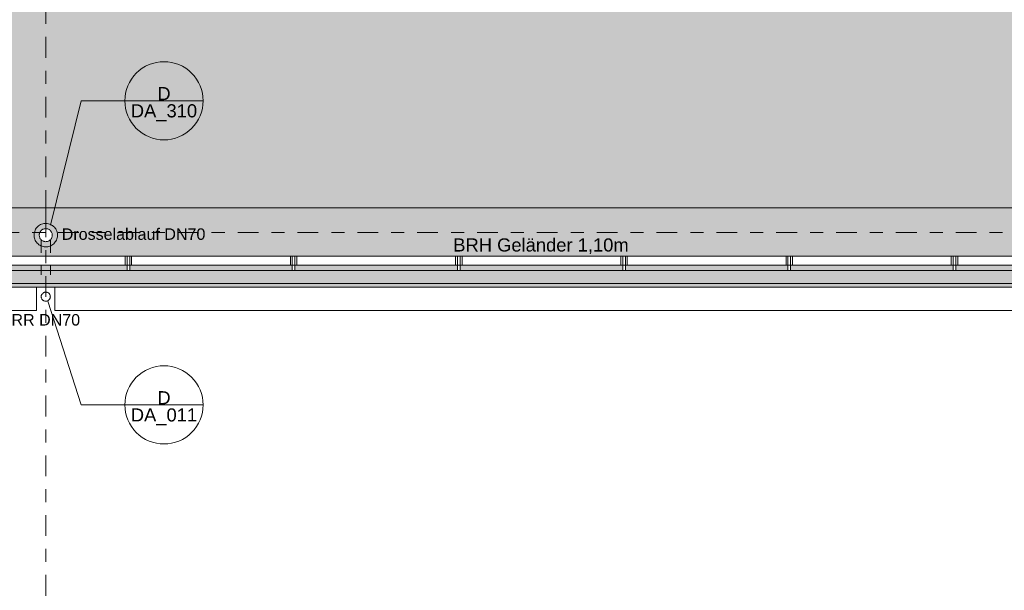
# Model space of a CAD drawing. Header units: metres. Extents: x -180 to 4, y -50 to 6.
# Tile 136 of 256: x -115 to -107, y -42 to -38. Entities that reach past the tile are written whole.
import ezdxf

# ---------------------------------------------------------------- set-up
doc = ezdxf.new("R2010")
doc.units = ezdxf.units.M
doc.header["$LTSCALE"] = 0.05
doc.header["$PDMODE"] = 1
doc.header["$PDSIZE"] = -2
doc.linetypes.add('Linienart-50', pattern=[2.116531, 1.058062, -1.058469])
doc.linetypes.add('Linienart-53', pattern=[5.291531, 3.175, -1.058062, 0.352704, -0.705764])
doc.layers.get('0').update_dxf_attribs({"lineweight": 25})
for name, color, linetype, lineweight, true_color in [('30 -33 Aussenwände- 7 Fassade_ Elemente', 7, 'Continuous', 9, 0x00aacc), ('30 -36 Dächer- 3 Dachbeläge', 7, 'Continuous', 15, 0x9999ff), ('30 -36 Dächer- 3 Dachbeläge Gründach', 250, 'Continuous', 9, 0x333333), ('30 -36 Dächer- 4 Dachbekleidungen', 7, 'Continuous', 9, 0xccccff), ('40 -41 Abwasser_Wasser_Gas- 1 Abwasser + sanitäre Anlagen', 7, 'Continuous', 9, 0xff6633), ('70 -72 Beschriftung- 1 Beschriftung allgemein', 7, 'Continuous', 9, 0xff6633), ('70 -72 Beschriftung- 7 Detailverweise', 7, 'Continuous', 9, 0x00dd00), ('70 -76 Bemaßung- 2 Allgemein', 7, 'Continuous', 5, 0x6666cc)]:
    doc.layers.add(name, color=color, linetype=linetype, lineweight=lineweight, true_color=true_color)
for name, color, linetype, lineweight in [('40 -41 Abwasser_Wasser_Gas- 2 Wasser-1', 7, 'Continuous', 15), ('70 -71 Achsen- 1 Gebäudeachsen', 7, 'Linienart-53', 18), ('Keine', 7, 'Continuous', 9)]:
    doc.layers.add(name, color=color, linetype=linetype, lineweight=lineweight)
doc.styles.add('Arial', font='arial.ttf')
doc.dimstyles.new('k+k 1_50', dxfattribs={"dimtxt": 0.100689, "dimasz": 0.05302, "dimexe": 0.05, "dimexo": 0.15, "dimgap": 0.01, "dimtad": 1, "dimdec": 3, "dimtxsty": 'Arial', "dimblk": 'VW_SLASH', "dimblk1": 'VW_SLASH', "dimblk2": 'VW_SLASH', "dimcen": 0, "dimdle": 0.05, "dimadec": 3, "dimazin": 0, "dimtfac": 0.75, "dimtdec": 3, "dimtix": 1, "dimtmove": 0, "dimatfit": 0, "dimldrblk": 'VW_SLASH-1', "dimfxl": 0.125, "dimfxlon": 1, "dimfrac": 2, "dimtolj": 1, "dimarcsym": 0})

# ---------------------------------------------------------------- blocks, each defined once
blk = doc.blocks.new('Gruppe-6654')
at = {"layer": '70 -72 Beschriftung- 1 Beschriftung allgemein', "insert": (-114.621, -40.0727), "char_height": 0.0881, "attachment_point": 2, "line_spacing_factor": 0.969685, "style": 'Arial'}
blk.add_mtext('RR DN70', dxfattribs=at)
at = {"color": 255}
blk.add_wipeout([(-114.6513, -39.9215), (-114.6494, -39.9186), (-114.6473, -39.916), (-114.6449, -39.9135), (-114.6423, -39.9113), (-114.6395, -39.9093), (-114.6365, -39.9076), (-114.6333, -39.9063), (-114.6301, -39.9052), (-114.6267, -39.9045), (-114.6233, -39.9041), (-114.6199, -39.9041), (-114.6164, -39.9043), (-114.6131, -39.9049), (-114.6097, -39.9059), (-114.6066, -39.9072), (-114.6035, -39.9087), (-114.6006, -39.9106), (-114.5979, -39.9127), (-114.5955, -39.9151), (-114.5932, -39.9177), (-114.5913, -39.9206), (-114.5896, -39.9236), (-114.5882, -39.9267), (-114.5872, -39.93), (-114.5865, -39.9333), (-114.5861, -39.9367), (-114.586, -39.9402), (-114.5863, -39.9436), (-114.5869, -39.947), (-114.5879, -39.9503), (-114.5891, -39.9535), (-114.5907, -39.9565), (-114.5926, -39.9594), (-114.5947, -39.9621), (-114.5971, -39.9646), (-114.5997, -39.9668), (-114.6025, -39.9688), (-114.6055, -39.9704), (-114.6087, -39.9718), (-114.6119, -39.9728), (-114.6153, -39.9736), (-114.6187, -39.974), (-114.6221, -39.974), (-114.6256, -39.9737), (-114.6289, -39.9731), (-114.6323, -39.9722), (-114.6354, -39.9709), (-114.6385, -39.9693), (-114.6414, -39.9675), (-114.6441, -39.9653), (-114.6465, -39.963), (-114.6488, -39.9603), (-114.6507, -39.9575), (-114.6524, -39.9545), (-114.6538, -39.9514), (-114.6548, -39.9481), (-114.6555, -39.9447), (-114.6559, -39.9413), (-114.656, -39.9379), (-114.6557, -39.9345), (-114.6551, -39.9311), (-114.6541, -39.9278), (-114.6529, -39.9246)], dxfattribs=at).dxf.layer = '40 -41 Abwasser_Wasser_Gas- 2 Wasser-1'
at = {"layer": '40 -41 Abwasser_Wasser_Gas- 2 Wasser-1', "flags": 128}
blk.add_lwpolyline([(-114.6513, -39.9215), (-114.6494, -39.9186), (-114.6473, -39.916), (-114.6449, -39.9135), (-114.6423, -39.9113), (-114.6395, -39.9093), (-114.6365, -39.9076), (-114.6333, -39.9063), (-114.6301, -39.9052), (-114.6267, -39.9045), (-114.6233, -39.9041), (-114.6199, -39.9041), (-114.6164, -39.9043), (-114.6131, -39.9049), (-114.6097, -39.9059), (-114.6066, -39.9072), (-114.6035, -39.9087), (-114.6006, -39.9106), (-114.5979, -39.9127), (-114.5955, -39.9151), (-114.5932, -39.9177), (-114.5913, -39.9206), (-114.5896, -39.9236), (-114.5882, -39.9267), (-114.5872, -39.93), (-114.5865, -39.9333), (-114.5861, -39.9367), (-114.586, -39.9402), (-114.5863, -39.9436), (-114.5869, -39.947), (-114.5879, -39.9503), (-114.5891, -39.9535), (-114.5907, -39.9565), (-114.5926, -39.9594), (-114.5947, -39.9621), (-114.5971, -39.9646), (-114.5997, -39.9668), (-114.6025, -39.9688), (-114.6055, -39.9704), (-114.6087, -39.9718), (-114.6119, -39.9728), (-114.6153, -39.9736), (-114.6187, -39.974), (-114.6221, -39.974), (-114.6256, -39.9737), (-114.6289, -39.9731), (-114.6323, -39.9722), (-114.6354, -39.9709), (-114.6385, -39.9693), (-114.6414, -39.9675), (-114.6441, -39.9653), (-114.6465, -39.963), (-114.6488, -39.9603), (-114.6507, -39.9575), (-114.6524, -39.9545), (-114.6538, -39.9514), (-114.6548, -39.9481), (-114.6555, -39.9447), (-114.6559, -39.9413), (-114.656, -39.9379), (-114.6557, -39.9345), (-114.6551, -39.9311), (-114.6541, -39.9278), (-114.6529, -39.9246)], close=True, dxfattribs=at)
blk = doc.blocks.new('Gruppe-6676')
at = {"layer": '40 -41 Abwasser_Wasser_Gas- 2 Wasser-1', "color": 7}
blk.add_blockref('Gruppe-6654', (0, 0), dxfattribs=at)
blk = doc.blocks.new('Gruppe-8290')
at = {"layer": '70 -72 Beschriftung- 1 Beschriftung allgemein', "insert": (-114.4988, -39.4148), "char_height": 0.088103, "attachment_point": 1, "line_spacing_factor": 0.969685, "style": 'Arial'}
blk.add_mtext('Drosselablauf DN70', dxfattribs=at)
at = {"color": 255}
blk.add_wipeout([(-114.5777, -39.492), (-114.5804, -39.4962), (-114.5834, -39.5), (-114.5868, -39.5035), (-114.5906, -39.5067), (-114.5946, -39.5095), (-114.5989, -39.5119), (-114.6034, -39.5138), (-114.6081, -39.5153), (-114.6129, -39.5164), (-114.6177, -39.5169), (-114.6226, -39.517), (-114.6275, -39.5166), (-114.6324, -39.5157), (-114.6371, -39.5144), (-114.6416, -39.5126), (-114.646, -39.5103), (-114.6501, -39.5077), (-114.654, -39.5046), (-114.6575, -39.5012), (-114.6607, -39.4975), (-114.6635, -39.4934), (-114.6658, -39.4892), (-114.6678, -39.4847), (-114.6693, -39.48), (-114.6703, -39.4752), (-114.6709, -39.4703), (-114.671, -39.4654), (-114.6706, -39.4605), (-114.6697, -39.4557), (-114.6683, -39.451), (-114.6665, -39.4464), (-114.6643, -39.442), (-114.6616, -39.4379), (-114.6586, -39.4341), (-114.6552, -39.4305), (-114.6514, -39.4274), (-114.6474, -39.4246), (-114.6431, -39.4222), (-114.6386, -39.4202), (-114.6339, -39.4187), (-114.6291, -39.4177), (-114.6243, -39.4171), (-114.6194, -39.4171), (-114.6145, -39.4175), (-114.6096, -39.4183), (-114.6049, -39.4197), (-114.6004, -39.4215), (-114.596, -39.4237), (-114.5919, -39.4264), (-114.588, -39.4294), (-114.5845, -39.4329), (-114.5813, -39.4366), (-114.5785, -39.4406), (-114.5762, -39.4449), (-114.5742, -39.4494), (-114.5727, -39.4541), (-114.5717, -39.4589), (-114.5711, -39.4638), (-114.571, -39.4687), (-114.5714, -39.4736), (-114.5723, -39.4784), (-114.5737, -39.4831), (-114.5755, -39.4877)], dxfattribs=at).dxf.layer = '40 -41 Abwasser_Wasser_Gas- 2 Wasser-1'
at = {"layer": '40 -41 Abwasser_Wasser_Gas- 1 Abwasser + sanitäre Anlagen', "linetype": 'Continuous', "lineweight": 0}
blk.add_hatch(color=30, dxfattribs=at).paths.add_polyline_path([(-114.6202, -39.464), (-114.621, -39.467), (-114.6218, -39.464)])
at = {"layer": '40 -41 Abwasser_Wasser_Gas- 1 Abwasser + sanitäre Anlagen', "linetype": 'Linienart-50'}
for p, q in [((-114.621, -39.2126), (-114.621, -39.467)), ((-114.656, -39.5027), (-114.656, -39.7704)), ((-114.586, -39.5027), (-114.586, -39.7704))]:
    blk.add_line(p, q, dxfattribs=at)
at = {"layer": '40 -41 Abwasser_Wasser_Gas- 1 Abwasser + sanitäre Anlagen', "lineweight": 5, "flags": 128}
blk.add_lwpolyline([(-114.6202, -39.464), (-114.621, -39.467), (-114.6218, -39.464)], close=True, dxfattribs=at)
at = {"layer": '40 -41 Abwasser_Wasser_Gas- 2 Wasser-1'}
blk.add_line((-114.621, -39.467), (-114.621, -39.275), dxfattribs=at)
at = {"layer": '40 -41 Abwasser_Wasser_Gas- 2 Wasser-1', "flags": 128}
for points in [[(-114.5431, -39.512), (-114.5478, -39.5195), (-114.5533, -39.5264), (-114.5595, -39.5327), (-114.5662, -39.5384), (-114.5735, -39.5435), (-114.5812, -39.5478), (-114.5893, -39.5513), (-114.5977, -39.554), (-114.6063, -39.5558), (-114.6151, -39.5568), (-114.6239, -39.557), (-114.6327, -39.5563), (-114.6414, -39.5547), (-114.6499, -39.5523), (-114.6581, -39.549), (-114.666, -39.545), (-114.6734, -39.5402), (-114.6803, -39.5347), (-114.6867, -39.5286), (-114.6924, -39.5218), (-114.6974, -39.5146), (-114.7017, -39.5068), (-114.7052, -39.4987), (-114.7079, -39.4903), (-114.7098, -39.4817), (-114.7108, -39.4729), (-114.711, -39.4641), (-114.7102, -39.4553), (-114.7086, -39.4466), (-114.7062, -39.4381), (-114.703, -39.4299), (-114.6989, -39.422), (-114.6942, -39.4146), (-114.6887, -39.4077), (-114.6825, -39.4014), (-114.6758, -39.3956), (-114.6685, -39.3906), (-114.6608, -39.3863), (-114.6527, -39.3828), (-114.6443, -39.3801), (-114.6357, -39.3782), (-114.6269, -39.3772), (-114.6181, -39.3771), (-114.6093, -39.3778), (-114.6006, -39.3794), (-114.5921, -39.3818), (-114.5839, -39.3851), (-114.576, -39.3891), (-114.5686, -39.3939), (-114.5617, -39.3994), (-114.5553, -39.4055), (-114.5496, -39.4123), (-114.5446, -39.4195), (-114.5403, -39.4272), (-114.5368, -39.4353), (-114.5341, -39.4437), (-114.5322, -39.4524), (-114.5312, -39.4612), (-114.531, -39.47), (-114.5318, -39.4788), (-114.5334, -39.4875), (-114.5358, -39.496), (-114.539, -39.5042)], [(-114.5777, -39.492), (-114.5804, -39.4962), (-114.5834, -39.5), (-114.5868, -39.5035), (-114.5906, -39.5067), (-114.5946, -39.5095), (-114.5989, -39.5119), (-114.6034, -39.5138), (-114.6081, -39.5153), (-114.6129, -39.5164), (-114.6177, -39.5169), (-114.6226, -39.517), (-114.6275, -39.5166), (-114.6324, -39.5157), (-114.6371, -39.5144), (-114.6416, -39.5126), (-114.646, -39.5103), (-114.6501, -39.5077), (-114.654, -39.5046), (-114.6575, -39.5012), (-114.6607, -39.4975), (-114.6635, -39.4934), (-114.6658, -39.4892), (-114.6678, -39.4847), (-114.6693, -39.48), (-114.6703, -39.4752), (-114.6709, -39.4703), (-114.671, -39.4654), (-114.6706, -39.4605), (-114.6697, -39.4557), (-114.6683, -39.451), (-114.6665, -39.4464), (-114.6643, -39.442), (-114.6616, -39.4379), (-114.6586, -39.4341), (-114.6552, -39.4305), (-114.6514, -39.4274), (-114.6474, -39.4246), (-114.6431, -39.4222), (-114.6386, -39.4202), (-114.6339, -39.4187), (-114.6291, -39.4177), (-114.6243, -39.4171), (-114.6194, -39.4171), (-114.6145, -39.4175), (-114.6096, -39.4183), (-114.6049, -39.4197), (-114.6004, -39.4215), (-114.596, -39.4237), (-114.5919, -39.4264), (-114.588, -39.4294), (-114.5845, -39.4329), (-114.5813, -39.4366), (-114.5785, -39.4406), (-114.5762, -39.4449), (-114.5742, -39.4494), (-114.5727, -39.4541), (-114.5717, -39.4589), (-114.5711, -39.4638), (-114.571, -39.4687), (-114.5714, -39.4736), (-114.5723, -39.4784), (-114.5737, -39.4831), (-114.5755, -39.4877)]]:
    blk.add_lwpolyline(points, close=True, dxfattribs=at)
blk = doc.blocks.new('Gruppe-8389')
at = {"layer": '70 -72 Beschriftung- 7 Detailverweise'}
blk.add_line((0.935, 0), (0.335, 0), dxfattribs=at)
at = {"layer": '70 -72 Beschriftung- 7 Detailverweise', "flags": 128}
blk.add_lwpolyline([(0.935, 0), (0.9336, -0.0294), (0.9292, -0.0585), (0.9221, -0.0871), (0.9122, -0.1148), (0.8996, -0.1414), (0.8844, -0.1667), (0.8669, -0.1903), (0.8471, -0.2121), (0.8253, -0.2319), (0.8017, -0.2494), (0.7764, -0.2646), (0.7498, -0.2772), (0.7221, -0.2871), (0.6935, -0.2942), (0.6644, -0.2986), (0.635, -0.3), (0.6056, -0.2986), (0.5765, -0.2942), (0.5479, -0.2871), (0.5202, -0.2772), (0.4936, -0.2646), (0.4683, -0.2494), (0.4447, -0.2319), (0.4229, -0.2121), (0.4031, -0.1903), (0.3856, -0.1667), (0.3704, -0.1414), (0.3578, -0.1148), (0.3479, -0.0871), (0.3408, -0.0585), (0.3364, -0.0294), (0.335, 0), (0.3364, 0.0294), (0.3408, 0.0585), (0.3479, 0.0871), (0.3578, 0.1148), (0.3704, 0.1414), (0.3856, 0.1667), (0.4031, 0.1903), (0.4229, 0.2121), (0.4447, 0.2319), (0.4683, 0.2494), (0.4936, 0.2646), (0.5202, 0.2772), (0.5479, 0.2871), (0.5765, 0.2942), (0.6056, 0.2986), (0.635, 0.3), (0.6644, 0.2986), (0.6935, 0.2942), (0.7221, 0.2871), (0.7498, 0.2772), (0.7764, 0.2646), (0.8017, 0.2494), (0.8253, 0.2319), (0.8471, 0.2121), (0.8669, 0.1903), (0.8844, 0.1667), (0.8996, 0.1414), (0.9122, 0.1148), (0.9221, 0.0871), (0.9292, 0.0585), (0.9336, 0.0294)], close=True, dxfattribs=at)
at = {"layer": '70 -72 Beschriftung- 7 Detailverweise'}
blk.add_point((0.635, 0), dxfattribs=at)
at = {"layer": '70 -72 Beschriftung- 7 Detailverweise', "line_spacing_factor": 0.96878, "style": 'Arial'}
for s, insert, char_height, attachment_point in [('D', (0.635, 0.0046), 0.1007, 8), ('DA_011', (0.635, -0.0267), 0.10069, 2)]:
    blk.add_mtext(s, dxfattribs=dict(at, insert=insert, char_height=char_height, attachment_point=attachment_point))
blk = doc.blocks.new('Referenzmarkierung-95')
at = {"layer": '70 -72 Beschriftung- 7 Detailverweise', "transparency": 33554687}
for q in [(-0.2566, 0.7972), (0.635, 0)]:
    blk.add_line((0, 0), q, dxfattribs=at)
at = {"layer": '70 -72 Beschriftung- 7 Detailverweise', "color": 7, "transparency": 33554687}
blk.add_blockref('Gruppe-8389', (0, 0), dxfattribs=at)
blk = doc.blocks.new('Gruppe-8390')
at = {"layer": '70 -72 Beschriftung- 7 Detailverweise'}
blk.add_line((0.935, 0), (0.335, 0), dxfattribs=at)
at = {"layer": '70 -72 Beschriftung- 7 Detailverweise', "flags": 128}
blk.add_lwpolyline([(0.935, 0), (0.9336, -0.0294), (0.9292, -0.0585), (0.9221, -0.0871), (0.9122, -0.1148), (0.8996, -0.1414), (0.8844, -0.1667), (0.8669, -0.1903), (0.8471, -0.2121), (0.8253, -0.2319), (0.8017, -0.2494), (0.7764, -0.2646), (0.7498, -0.2772), (0.7221, -0.2871), (0.6935, -0.2942), (0.6644, -0.2986), (0.635, -0.3), (0.6056, -0.2986), (0.5765, -0.2942), (0.5479, -0.2871), (0.5202, -0.2772), (0.4936, -0.2646), (0.4683, -0.2494), (0.4447, -0.2319), (0.4229, -0.2121), (0.4031, -0.1903), (0.3856, -0.1667), (0.3704, -0.1414), (0.3578, -0.1148), (0.3479, -0.0871), (0.3408, -0.0585), (0.3364, -0.0294), (0.335, 0), (0.3364, 0.0294), (0.3408, 0.0585), (0.3479, 0.0871), (0.3578, 0.1148), (0.3704, 0.1414), (0.3856, 0.1667), (0.4031, 0.1903), (0.4229, 0.2121), (0.4447, 0.2319), (0.4683, 0.2494), (0.4936, 0.2646), (0.5202, 0.2772), (0.5479, 0.2871), (0.5765, 0.2942), (0.6056, 0.2986), (0.635, 0.3), (0.6644, 0.2986), (0.6935, 0.2942), (0.7221, 0.2871), (0.7498, 0.2772), (0.7764, 0.2646), (0.8017, 0.2494), (0.8253, 0.2319), (0.8471, 0.2121), (0.8669, 0.1903), (0.8844, 0.1667), (0.8996, 0.1414), (0.9122, 0.1148), (0.9221, 0.0871), (0.9292, 0.0585), (0.9336, 0.0294)], close=True, dxfattribs=at)
at = {"layer": '70 -72 Beschriftung- 7 Detailverweise'}
blk.add_point((0.635, 0), dxfattribs=at)
at = {"layer": '70 -72 Beschriftung- 7 Detailverweise', "line_spacing_factor": 0.96878, "style": 'Arial'}
for s, insert, char_height, attachment_point in [('D', (0.635, 0.0046), 0.1007, 8), ('DA_310', (0.635, -0.0267), 0.10069, 2)]:
    blk.add_mtext(s, dxfattribs=dict(at, insert=insert, char_height=char_height, attachment_point=attachment_point))
blk = doc.blocks.new('Referenzmarkierung-96')
at = {"layer": '70 -72 Beschriftung- 7 Detailverweise', "transparency": 33554687}
for q in [(-0.2346, -0.954), (0.635, 0)]:
    blk.add_line((0, 0), q, dxfattribs=at)
at = {"layer": '70 -72 Beschriftung- 7 Detailverweise', "color": 7, "transparency": 33554687}
blk.add_blockref('Gruppe-8390', (0, 0), dxfattribs=at)
blk = doc.blocks.new('Gruppe-8422')
at = {"layer": '70 -72 Beschriftung- 1 Beschriftung allgemein', "insert": (-111.4969, -39.4918), "char_height": 0.100689, "attachment_point": 1, "line_spacing_factor": 0.970891, "style": 'Arial'}
blk.add_mtext('BRH Geländer 1,10m', dxfattribs=at)
blk = doc.blocks.new('Gruppe-8590')
at = {"color": 255}
blk.add_wipeout([(-113.9977, -39.697), (-113.9977, -39.627), (-113.9777, -39.627), (-113.9777, -39.697)], dxfattribs=at).dxf.layer = '30 -36 Dächer- 4 Dachbekleidungen'
at = {"layer": '30 -36 Dächer- 4 Dachbekleidungen', "flags": 128}
for points in [[(-114.0127, -39.697), (-114.0127, -39.627), (-113.9977, -39.627)], [(-113.9977, -39.697), (-113.9977, -39.627), (-113.9777, -39.627), (-113.9777, -39.697)], [(-113.9627, -39.697), (-113.9627, -39.627), (-113.9777, -39.627)]]:
    blk.add_lwpolyline(points, dxfattribs=at)
at = {"color": 255}
blk.add_wipeout([(-113.9777, -39.737), (-113.9777, -39.697), (-113.9977, -39.697), (-113.9977, -39.737)], dxfattribs=at).dxf.layer = '30 -36 Dächer- 4 Dachbekleidungen'
at = {"layer": '30 -36 Dächer- 4 Dachbekleidungen', "flags": 128}
blk.add_lwpolyline([(-113.9777, -39.737), (-113.9777, -39.697), (-113.9977, -39.697), (-113.9977, -39.737)], close=True, dxfattribs=at)
blk = doc.blocks.new('Gruppe-8591')
at = {"color": 255}
blk.add_wipeout([(-112.731, -39.697), (-112.731, -39.627), (-112.711, -39.627), (-112.711, -39.697)], dxfattribs=at).dxf.layer = '30 -36 Dächer- 4 Dachbekleidungen'
at = {"layer": '30 -36 Dächer- 4 Dachbekleidungen', "flags": 128}
for points in [[(-112.746, -39.697), (-112.746, -39.627), (-112.731, -39.627)], [(-112.731, -39.697), (-112.731, -39.627), (-112.711, -39.627), (-112.711, -39.697)], [(-112.696, -39.697), (-112.696, -39.627), (-112.711, -39.627)]]:
    blk.add_lwpolyline(points, dxfattribs=at)
at = {"color": 255}
blk.add_wipeout([(-112.711, -39.737), (-112.711, -39.697), (-112.731, -39.697), (-112.731, -39.737)], dxfattribs=at).dxf.layer = '30 -36 Dächer- 4 Dachbekleidungen'
at = {"layer": '30 -36 Dächer- 4 Dachbekleidungen', "flags": 128}
blk.add_lwpolyline([(-112.711, -39.737), (-112.711, -39.697), (-112.731, -39.697), (-112.731, -39.737)], close=True, dxfattribs=at)
blk = doc.blocks.new('Gruppe-8592')
at = {"color": 255}
blk.add_wipeout([(-111.4643, -39.697), (-111.4643, -39.627), (-111.4443, -39.627), (-111.4443, -39.697)], dxfattribs=at).dxf.layer = '30 -36 Dächer- 4 Dachbekleidungen'
at = {"layer": '30 -36 Dächer- 4 Dachbekleidungen', "flags": 128}
for points in [[(-111.4793, -39.697), (-111.4793, -39.627), (-111.4643, -39.627)], [(-111.4643, -39.697), (-111.4643, -39.627), (-111.4443, -39.627), (-111.4443, -39.697)], [(-111.4293, -39.697), (-111.4293, -39.627), (-111.4443, -39.627)]]:
    blk.add_lwpolyline(points, dxfattribs=at)
at = {"color": 255}
blk.add_wipeout([(-111.4443, -39.737), (-111.4443, -39.697), (-111.4643, -39.697), (-111.4643, -39.737)], dxfattribs=at).dxf.layer = '30 -36 Dächer- 4 Dachbekleidungen'
at = {"layer": '30 -36 Dächer- 4 Dachbekleidungen', "flags": 128}
blk.add_lwpolyline([(-111.4443, -39.737), (-111.4443, -39.697), (-111.4643, -39.697), (-111.4643, -39.737)], close=True, dxfattribs=at)
blk = doc.blocks.new('Gruppe-8593')
at = {"color": 255}
blk.add_wipeout([(-110.1977, -39.697), (-110.1977, -39.627), (-110.1777, -39.627), (-110.1777, -39.697)], dxfattribs=at).dxf.layer = '30 -36 Dächer- 4 Dachbekleidungen'
at = {"layer": '30 -36 Dächer- 4 Dachbekleidungen', "flags": 128}
for points in [[(-110.2127, -39.697), (-110.2127, -39.627), (-110.1977, -39.627)], [(-110.1977, -39.697), (-110.1977, -39.627), (-110.1777, -39.627), (-110.1777, -39.697)], [(-110.1627, -39.697), (-110.1627, -39.627), (-110.1777, -39.627)]]:
    blk.add_lwpolyline(points, dxfattribs=at)
at = {"color": 255}
blk.add_wipeout([(-110.1777, -39.737), (-110.1777, -39.697), (-110.1977, -39.697), (-110.1977, -39.737)], dxfattribs=at).dxf.layer = '30 -36 Dächer- 4 Dachbekleidungen'
at = {"layer": '30 -36 Dächer- 4 Dachbekleidungen', "flags": 128}
blk.add_lwpolyline([(-110.1777, -39.737), (-110.1777, -39.697), (-110.1977, -39.697), (-110.1977, -39.737)], close=True, dxfattribs=at)
blk = doc.blocks.new('Gruppe-8594')
at = {"color": 255}
blk.add_wipeout([(-108.931, -39.697), (-108.931, -39.627), (-108.911, -39.627), (-108.911, -39.697)], dxfattribs=at).dxf.layer = '30 -36 Dächer- 4 Dachbekleidungen'
at = {"layer": '30 -36 Dächer- 4 Dachbekleidungen', "flags": 128}
for points in [[(-108.946, -39.697), (-108.946, -39.627), (-108.931, -39.627)], [(-108.931, -39.697), (-108.931, -39.627), (-108.911, -39.627), (-108.911, -39.697)], [(-108.896, -39.697), (-108.896, -39.627), (-108.911, -39.627)]]:
    blk.add_lwpolyline(points, dxfattribs=at)
at = {"color": 255}
blk.add_wipeout([(-108.911, -39.737), (-108.911, -39.697), (-108.931, -39.697), (-108.931, -39.737)], dxfattribs=at).dxf.layer = '30 -36 Dächer- 4 Dachbekleidungen'
at = {"layer": '30 -36 Dächer- 4 Dachbekleidungen', "flags": 128}
blk.add_lwpolyline([(-108.911, -39.737), (-108.911, -39.697), (-108.931, -39.697), (-108.931, -39.737)], close=True, dxfattribs=at)
blk = doc.blocks.new('Gruppe-8595')
at = {"color": 255}
blk.add_wipeout([(-107.6643, -39.697), (-107.6643, -39.627), (-107.6443, -39.627), (-107.6443, -39.697)], dxfattribs=at).dxf.layer = '30 -36 Dächer- 4 Dachbekleidungen'
at = {"layer": '30 -36 Dächer- 4 Dachbekleidungen', "flags": 128}
for points in [[(-107.6793, -39.697), (-107.6793, -39.627), (-107.6643, -39.627)], [(-107.6643, -39.697), (-107.6643, -39.627), (-107.6443, -39.627), (-107.6443, -39.697)], [(-107.6293, -39.697), (-107.6293, -39.627), (-107.6443, -39.627)]]:
    blk.add_lwpolyline(points, dxfattribs=at)
at = {"color": 255}
blk.add_wipeout([(-107.6443, -39.737), (-107.6443, -39.697), (-107.6643, -39.697), (-107.6643, -39.737)], dxfattribs=at).dxf.layer = '30 -36 Dächer- 4 Dachbekleidungen'
at = {"layer": '30 -36 Dächer- 4 Dachbekleidungen', "flags": 128}
blk.add_lwpolyline([(-107.6443, -39.737), (-107.6443, -39.697), (-107.6643, -39.697), (-107.6643, -39.737)], close=True, dxfattribs=at)
blk = doc.blocks.new('Gruppe-8878')
at = {"layer": '30 -36 Dächer- 3 Dachbeläge Gründach', "linetype": 'Continuous', "lineweight": 0, "true_color": 0xe7eedf, "transparency": 33554687}
blk.add_hatch(color=254, dxfattribs=at).paths.add_polyline_path([(-100.01799996, -31.79404198), (-100.01799996, -31.61704198), (-100.31099996, -31.61704198), (-100.31099996, -12.39704198), (-159.47099996, -12.39704198), (-159.47099996, -39.25704198), (-99.61099996, -39.25704198), (-99.61099996, -31.79404198)])
at = {"layer": '30 -36 Dächer- 3 Dachbeläge Gründach', "flags": 128}
blk.add_lwpolyline([(-100.01799996, -31.79404198), (-100.01799996, -31.61704198), (-100.31099996, -31.61704198), (-100.31099996, -12.39704198), (-159.47099996, -12.39704198), (-159.47099996, -39.25704198), (-99.61099996, -39.25704198), (-99.61099996, -31.79404198)], close=True, dxfattribs=at)
at = {"layer": '70 -72 Beschriftung- 7 Detailverweise', "transparency": 33554687}
blk.add_line((-114.34985188, -40.76956659), (-113.71485188, -40.76956659), dxfattribs=at)
at = {"layer": '70 -72 Beschriftung- 7 Detailverweise'}
blk.add_line((-113.41485188, -40.76956659), (-114.01485188, -40.76956659), dxfattribs=at)
at = {"layer": '70 -72 Beschriftung- 7 Detailverweise', "flags": 128}
blk.add_lwpolyline([(-113.41485188, -40.76956659), (-113.41629646, -40.79897173), (-113.42061629, -40.82809368), (-113.42776978, -40.85665199), (-113.43768802, -40.88437162), (-113.4502755, -40.91098561), (-113.46541099, -40.93623766), (-113.48294874, -40.95988457), (-113.50271984, -40.98169862), (-113.52453389, -41.00146972), (-113.54818081, -41.01900747), (-113.57343286, -41.03414297), (-113.60004685, -41.04673045), (-113.62776648, -41.05664869), (-113.65632478, -41.06380217), (-113.68544674, -41.06812201), (-113.71485188, -41.06956659), (-113.74425702, -41.06812201), (-113.77337898, -41.06380217), (-113.80193728, -41.05664869), (-113.82965691, -41.04673045), (-113.8562709, -41.03414297), (-113.88152295, -41.01900747), (-113.90516986, -41.00146972), (-113.92698391, -40.98169862), (-113.94675501, -40.95988457), (-113.96429276, -40.93623766), (-113.97942826, -40.91098561), (-113.99201574, -40.88437162), (-114.00193398, -40.85665199), (-114.00908746, -40.82809368), (-114.0134073, -40.79897173), (-114.01485188, -40.76956659), (-114.0134073, -40.74016145), (-114.00908746, -40.71103949), (-114.00193398, -40.68248118), (-113.99201574, -40.65476156), (-113.97942826, -40.62814757), (-113.96429276, -40.60289552), (-113.94675501, -40.5792486), (-113.92698391, -40.55743455), (-113.90516986, -40.53766345), (-113.88152295, -40.5201257), (-113.8562709, -40.50499021), (-113.82965691, -40.49240273), (-113.80193728, -40.48248449), (-113.77337898, -40.475331), (-113.74425702, -40.47101117), (-113.71485188, -40.46956659), (-113.68544674, -40.47101117), (-113.65632478, -40.475331), (-113.62776648, -40.48248449), (-113.60004685, -40.49240273), (-113.57343286, -40.50499021), (-113.54818081, -40.5201257), (-113.52453389, -40.53766345), (-113.50271984, -40.55743455), (-113.48294874, -40.5792486), (-113.46541099, -40.60289552), (-113.4502755, -40.62814757), (-113.43768802, -40.65476156), (-113.42776978, -40.68248118), (-113.42061629, -40.71103949), (-113.41629646, -40.74016145)], close=True, dxfattribs=at)
at = {"layer": '70 -72 Beschriftung- 7 Detailverweise'}
blk.add_point((-113.71485188, -40.76956659), dxfattribs=at)
at = {"layer": '70 -72 Beschriftung- 7 Detailverweise', "line_spacing_factor": 0.96878, "style": 'Arial'}
for s, insert, char_height, attachment_point in [('D', (-113.71485188, -40.76498048), 0.10068866, 8), ('DA_011', (-113.71485188, -40.79623071), 0.100688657, 2)]:
    blk.add_mtext(s, dxfattribs=dict(at, insert=insert, char_height=char_height, attachment_point=attachment_point))
at = {"color": 255}
for points in [[(-122.15099996, -39.86704198), (-114.69099996, -39.86704198), (-114.69099996, -40.04404198), (-122.15099996, -40.04404198)], [(-114.55099996, -39.86704198), (-107.09099996, -39.86704198), (-107.09099996, -40.04404198), (-114.55099996, -40.04404198)]]:
    blk.add_wipeout(points, dxfattribs=at).dxf.layer = '30 -33 Aussenwände- 7 Fassade_ Elemente'
at = {"layer": '30 -33 Aussenwände- 7 Fassade_ Elemente', "flags": 128}
for points in [[(-122.15099996, -39.86704198), (-114.69099996, -39.86704198), (-114.69099996, -40.04404198), (-122.15099996, -40.04404198)], [(-114.55099996, -39.86704198), (-107.09099996, -39.86704198), (-107.09099996, -40.04404198), (-114.55099996, -40.04404198)]]:
    blk.add_lwpolyline(points, close=True, dxfattribs=at)
at = {"layer": '70 -72 Beschriftung- 7 Detailverweise', "transparency": 33554687}
blk.add_line((-114.34985188, -40.76956659), (-114.60648056, -39.9723514), dxfattribs=at)
at = {"layer": '70 -72 Beschriftung- 7 Detailverweise'}
blk.add_blockref('Referenzmarkierung-95', (-114.34985188, -40.76956659), dxfattribs=at)
at = {"color": 255, "linetype": 'Continuous', "lineweight": 9, "transparency": 33554687}
blk.add_wipeout([(-99.13099996, -31.79404198), (-99.13099996, -39.73704198), (-129.83124836, -39.73704198), (-129.83124836, -39.25704198), (-100.31099996, -39.25704198), (-100.31099996, -12.71704198), (-129.83124836, -12.71704198), (-129.83124836, -12.23704198), (-100.01799996, -12.23704198), (-100.01799996, -31.12704198), (-99.83999996, -31.12704198), (-99.83999996, -31.61604198), (-99.35099996, -31.61604198), (-99.35099996, -31.79404198)], dxfattribs=at).dxf.layer = '30 -36 Dächer- 3 Dachbeläge'
at = {"layer": '30 -36 Dächer- 3 Dachbeläge', "linetype": 'Continuous', "lineweight": 9, "transparency": 33554687}
h = blk.add_hatch(dxfattribs=at)
h.set_pattern_fill('{914A209A-ED12-11EE-87B6-5CE', style=0, pattern_type=2)
h.set_pattern_definition([(-22, (-91.4235, -34.937042), (-0.018555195, 0.04226461), [0.000625, -0.061875]), (14, (-91.415251, -34.959718), (-0.0371103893, -0.0278327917), [0.000625, -0.030625]), (-3.77456, (-91.474014, -34.97415), (-0.01958604, 0.065974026), [0.00028186, -0.093671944]), (-68, (-91.30392, -34.91024), (0.1926424, 0.04407994), [0.00028125, -0.09346875]), (96, (-91.437934, -35.001983), (-0.036105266, -0.06319548), [0.0005625, -0.0931875]), (132, (-91.4101, -34.97828), (0.040202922, 0.004123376), [0.0003125, -0.0621875]), (-17, (-91.442055, -34.96178), (0.0930531, 0.028928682), [0.000625, -0.061875]), (-145, (-91.4369, -34.956625), (0.06266964, -0.040092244), [0.000625, -0.061875]), (-137, (-91.45133, -34.953533), (0.049444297, -0.02123569), [0.000625, -0.061875])])
h.paths.add_polyline_path([(-100.01799996, -31.12704198), (-99.83999996, -31.12704198), (-99.83999996, -31.61604198), (-99.35099996, -31.61604198), (-99.35099996, -31.79404198), (-99.13099996, -31.79404198), (-99.13099996, -39.73704198), (-160.51099996, -39.73704198), (-160.51099996, -31.61704198), (-159.93099996, -31.61704198), (-159.93099996, -12.23704198), (-100.01799996, -12.23704198)])
h.paths.add_polyline_path([(-159.47099996, -39.25704198), (-100.31099996, -39.25704198), (-100.31099996, -12.71704198), (-159.47099996, -12.71704198)])
at = {"layer": '30 -36 Dächer- 3 Dachbeläge', "linetype": 'Continuous', "lineweight": 0}
blk.add_hatch(color=254, dxfattribs=at).paths.add_polyline_path([(-160.64099996, -31.58704198), (-160.64099996, -39.86704198), (-99.00099996, -39.86704198), (-99.00099996, -31.79404198), (-99.13099996, -31.79404198), (-99.13099996, -39.73704198), (-160.51099996, -39.73704198), (-160.51099996, -31.58704198)])
at = {"layer": '30 -36 Dächer- 3 Dachbeläge', "color": 161, "linetype": 'Continuous', "lineweight": 9, "true_color": 0x9999ff, "transparency": 33554687, "flags": 128}
for points in [[(-100.01799996, -31.12704198), (-99.83999996, -31.12704198), (-99.83999996, -31.61604198), (-99.35099996, -31.61604198), (-99.35099996, -31.79404198), (-99.13099996, -31.79404198), (-99.13099996, -39.73704198), (-160.51099996, -39.73704198), (-160.51099996, -31.61704198), (-159.93099996, -31.61704198), (-159.93099996, -12.23704198), (-100.01799996, -12.23704198)], [(-159.47099996, -39.25704198), (-100.31099996, -39.25704198), (-100.31099996, -12.71704198), (-159.47099996, -12.71704198)]]:
    blk.add_lwpolyline(points, close=True, dxfattribs=at)
at = {"layer": '30 -36 Dächer- 3 Dachbeläge', "flags": 128}
blk.add_lwpolyline([(-160.64099996, -31.58704198), (-160.64099996, -39.86704198), (-99.00099996, -39.86704198), (-99.00099996, -31.79404198), (-99.13099996, -31.79404198), (-99.13099996, -39.73704198), (-160.51099996, -39.73704198), (-160.51099996, -31.58704198)], dxfattribs=at)
at = {"color": 255}
blk.add_wipeout([(-160.47099996, -39.69704198), (-99.17099996, -39.69704198), (-99.17099996, -31.79404198), (-99.24099996, -31.79404198), (-99.24099996, -39.62704198), (-160.47099996, -39.62704198)], dxfattribs=at).dxf.layer = '30 -36 Dächer- 4 Dachbekleidungen'
at = {"layer": '30 -36 Dächer- 4 Dachbekleidungen', "flags": 128}
blk.add_lwpolyline([(-160.47099996, -39.69704198), (-99.17099996, -39.69704198), (-99.17099996, -31.79404198), (-99.24099996, -31.79404198), (-99.24099996, -39.62704198), (-160.47099996, -39.62704198)], close=True, dxfattribs=at)
at = {"layer": '70 -72 Beschriftung- 7 Detailverweise', "transparency": 33554687}
blk.add_line((-114.34985188, -38.43575908), (-113.71485188, -38.43575908), dxfattribs=at)
at = {"layer": '70 -72 Beschriftung- 7 Detailverweise'}
blk.add_line((-113.41485188, -38.43575908), (-114.01485188, -38.43575908), dxfattribs=at)
at = {"layer": '70 -72 Beschriftung- 7 Detailverweise', "flags": 128}
blk.add_lwpolyline([(-113.41485188, -38.43575908), (-113.41629646, -38.46516422), (-113.42061629, -38.49428618), (-113.42776978, -38.52284448), (-113.43768802, -38.55056411), (-113.4502755, -38.5771781), (-113.46541099, -38.60243015), (-113.48294874, -38.62607707), (-113.50271984, -38.64789112), (-113.52453389, -38.66766222), (-113.54818081, -38.68519997), (-113.57343286, -38.70033546), (-113.60004685, -38.71292294), (-113.62776648, -38.72284118), (-113.65632478, -38.72999467), (-113.68544674, -38.7343145), (-113.71485188, -38.73575908), (-113.74425702, -38.7343145), (-113.77337898, -38.72999467), (-113.80193728, -38.72284118), (-113.82965691, -38.71292294), (-113.8562709, -38.70033546), (-113.88152295, -38.68519997), (-113.90516986, -38.66766222), (-113.92698391, -38.64789112), (-113.94675501, -38.62607707), (-113.96429276, -38.60243015), (-113.97942826, -38.5771781), (-113.99201574, -38.55056411), (-114.00193398, -38.52284448), (-114.00908746, -38.49428618), (-114.0134073, -38.46516422), (-114.01485188, -38.43575908), (-114.0134073, -38.40635394), (-114.00908746, -38.37723198), (-114.00193398, -38.34867368), (-113.99201574, -38.32095405), (-113.97942826, -38.29434006), (-113.96429276, -38.26908801), (-113.94675501, -38.2454411), (-113.92698391, -38.22362705), (-113.90516986, -38.20385595), (-113.88152295, -38.1863182), (-113.8562709, -38.1711827), (-113.82965691, -38.15859522), (-113.80193728, -38.14867698), (-113.77337898, -38.1415235), (-113.74425702, -38.13720366), (-113.71485188, -38.13575908), (-113.68544674, -38.13720366), (-113.65632478, -38.1415235), (-113.62776648, -38.14867698), (-113.60004685, -38.15859522), (-113.57343286, -38.1711827), (-113.54818081, -38.1863182), (-113.52453389, -38.20385595), (-113.50271984, -38.22362705), (-113.48294874, -38.2454411), (-113.46541099, -38.26908801), (-113.4502755, -38.29434006), (-113.43768802, -38.32095405), (-113.42776978, -38.34867368), (-113.42061629, -38.37723198), (-113.41629646, -38.40635394)], close=True, dxfattribs=at)
at = {"layer": '70 -72 Beschriftung- 7 Detailverweise'}
blk.add_point((-113.71485188, -38.43575908), dxfattribs=at)
at = {"layer": '70 -72 Beschriftung- 1 Beschriftung allgemein', "color": 7}
blk.add_blockref('Gruppe-8422', (0, 0), dxfattribs=at)
at = {"layer": '70 -72 Beschriftung- 7 Detailverweise', "line_spacing_factor": 0.96878, "style": 'Arial'}
for s, insert, char_height, attachment_point in [('D', (-113.71485188, -38.43117297), 0.10068866, 8), ('DA_310', (-113.71485188, -38.4624232), 0.100688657, 2)]:
    blk.add_mtext(s, dxfattribs=dict(at, insert=insert, char_height=char_height, attachment_point=attachment_point))
at = {"layer": '40 -41 Abwasser_Wasser_Gas- 2 Wasser-1', "color": 7}
blk.add_blockref('Gruppe-8290', (0, 0), dxfattribs=at)
at = {"layer": '70 -72 Beschriftung- 1 Beschriftung allgemein', "color": 7}
for name in ['Gruppe-8591', 'Gruppe-8592', 'Gruppe-8593', 'Gruppe-8594', 'Gruppe-8595']:
    blk.add_blockref(name, (0, 0), dxfattribs=at)
at = {"layer": '70 -72 Beschriftung- 7 Detailverweise', "transparency": 33554687}
blk.add_line((-114.34985188, -38.43575908), (-114.58446189, -39.38978038), dxfattribs=at)
at = {"layer": '70 -72 Beschriftung- 1 Beschriftung allgemein', "color": 7}
blk.add_blockref('Gruppe-8590', (0, 0), dxfattribs=at)
at = {"layer": '70 -72 Beschriftung- 7 Detailverweise'}
blk.add_blockref('Referenzmarkierung-96', (-114.34985188, -38.43575908), dxfattribs=at)
blk = doc.blocks.new('_OG3_2D (2D)')
at = {"layer": '70 -72 Beschriftung- 1 Beschriftung allgemein', "color": 7}
blk.add_blockref('Gruppe-6676', (0, 0), dxfattribs=at)
at = {"layer": '30 -33 Aussenwände- 7 Fassade_ Elemente', "flags": 128}
blk.add_lwpolyline([(-99.03099996, -31.79404198), (-99.03099996, -39.83704198), (-160.61099996, -39.83704198), (-160.61099996, -31.58704198), (-160.81799996, -31.58704198)], dxfattribs=at)
at = {"layer": '70 -72 Beschriftung- 1 Beschriftung allgemein', "color": 7}
blk.add_blockref('Gruppe-8878', (0, 0), dxfattribs=at)
blk = doc.blocks.new('VW_SLASH')
at = {"color": 0, "linetype": 'ByBlock', "lineweight": -2, "transparency": 16777216}
blk.add_line((0.94, 0), (-1, 0), dxfattribs=at)
at = {"color": 0, "lineweight": 20, "transparency": 16777216, "flags": 128}
blk.add_lwpolyline([(0.5, 0.5), (-0.5, -0.5)], dxfattribs=at)
blk = doc.blocks.new('*D11229')
at = {"layer": '70 -76 Bemaßung- 2 Allgemein', "color": 0, "lineweight": -2}
for p, q in [((-114.821, -44.147), (-114.821, -44.322)), ((-114.621, -44.147), (-114.621, -44.322)), ((-114.674, -44.272), (-114.768, -44.272))]:
    blk.add_line(p, q, dxfattribs=at)
at = {"layer": 'Defpoints', "color": 0}
for p in [(-114.821, -11.897), (-114.621, -41.294), (-114.821, -44.272)]:
    blk.add_point(p, dxfattribs=at)
at = {"layer": '70 -76 Bemaßung- 2 Allgemein', "color": 0, "lineweight": -2, "xscale": 0.05302001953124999, "yscale": 0.05302001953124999, "zscale": 0.05302001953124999, "rotation": 180}
blk.add_blockref('VW_SLASH', (-114.821, -44.272), dxfattribs=at)
at = {"layer": '70 -76 Bemaßung- 2 Allgemein', "color": 0, "lineweight": -2, "xscale": 0.05302001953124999, "yscale": 0.05302001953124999, "zscale": 0.05302001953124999}
blk.add_blockref('VW_SLASH', (-114.621, -44.272), dxfattribs=at)
at = {"layer": '70 -76 Bemaßung- 2 Allgemein', "color": 0, "insert": (-114.721, -44.2106), "char_height": 0.10069, "attachment_point": 5, "style": 'Arial'}
blk.add_mtext('\\A1;20', dxfattribs=at)
blk = doc.blocks.new('VW_SLASH-1')
at = {"color": 0, "linetype": 'ByBlock', "lineweight": -2, "transparency": 16777216}
blk.add_line((0.94, 0), (-1, 0), dxfattribs=at)
at = {"color": 0, "lineweight": 5, "transparency": 16777216, "flags": 128}
blk.add_lwpolyline([(0.5, 0.5), (-0.5, -0.5)], dxfattribs=at)
blk = doc.blocks.new('*D11230')
at = {"layer": '70 -76 Bemaßung- 2 Allgemein', "color": 0, "lineweight": -2}
for p, q in [((-114.621, -44.147), (-114.621, -44.322)), ((-114.421, -44.147), (-114.421, -44.322)), ((-114.474, -44.272), (-114.568, -44.272))]:
    blk.add_line(p, q, dxfattribs=at)
at = {"layer": 'Defpoints', "color": 0}
for p in [(-114.421, -11.897), (-114.621, -41.294), (-114.621, -44.272)]:
    blk.add_point(p, dxfattribs=at)
at = {"layer": '70 -76 Bemaßung- 2 Allgemein', "color": 0, "lineweight": -2, "xscale": 0.05302001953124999, "yscale": 0.05302001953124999, "zscale": 0.05302001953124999}
for p, rotation in [((-114.621, -44.272), 179.999999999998), ((-114.421, -44.272), 359.999999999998)]:
    blk.add_blockref('VW_SLASH', p, dxfattribs=dict(at, rotation=rotation))
at = {"layer": '70 -76 Bemaßung- 2 Allgemein', "color": 0, "insert": (-114.521, -44.2106), "char_height": 0.10069, "attachment_point": 5, "style": 'Arial'}
blk.add_mtext('\\A1;20', dxfattribs=at)
blk = doc.blocks.new('*D11468')
at = {"layer": '70 -76 Bemaßung- 2 Allgemein', "color": 0, "lineweight": -2}
for p, q in [((-114.821, -43.647), (-114.821, -43.822)), ((-114.621, -43.647), (-114.621, -43.822)), ((-114.674, -43.772), (-114.768, -43.772))]:
    blk.add_line(p, q, dxfattribs=at)
at = {"layer": 'Defpoints', "color": 0}
for p in [(-114.821, -11.897), (-114.621, -40.794), (-114.821, -43.772)]:
    blk.add_point(p, dxfattribs=at)
at = {"layer": '70 -76 Bemaßung- 2 Allgemein', "color": 0, "lineweight": -2, "xscale": 0.05302001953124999, "yscale": 0.05302001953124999, "zscale": 0.05302001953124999, "rotation": 180}
blk.add_blockref('VW_SLASH', (-114.821, -43.772), dxfattribs=at)
at = {"layer": '70 -76 Bemaßung- 2 Allgemein', "color": 0, "lineweight": -2, "xscale": 0.05302001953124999, "yscale": 0.05302001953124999, "zscale": 0.05302001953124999}
blk.add_blockref('VW_SLASH', (-114.621, -43.772), dxfattribs=at)
at = {"layer": '70 -76 Bemaßung- 2 Allgemein', "color": 0, "insert": (-114.721, -43.7106), "char_height": 0.10069, "attachment_point": 5, "style": 'Arial'}
blk.add_mtext('\\A1;20', dxfattribs=at)
blk = doc.blocks.new('*D11469')
at = {"layer": '70 -76 Bemaßung- 2 Allgemein', "color": 0, "lineweight": -2}
for p, q in [((-114.621, -43.647), (-114.621, -43.822)), ((-114.421, -43.647), (-114.421, -43.822)), ((-114.474, -43.772), (-114.568, -43.772))]:
    blk.add_line(p, q, dxfattribs=at)
at = {"layer": 'Defpoints', "color": 0}
for p in [(-114.421, -11.897), (-114.621, -40.794), (-114.621, -43.772)]:
    blk.add_point(p, dxfattribs=at)
at = {"layer": '70 -76 Bemaßung- 2 Allgemein', "color": 0, "lineweight": -2, "xscale": 0.05302001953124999, "yscale": 0.05302001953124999, "zscale": 0.05302001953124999, "rotation": 180}
blk.add_blockref('VW_SLASH', (-114.621, -43.772), dxfattribs=at)
at = {"layer": '70 -76 Bemaßung- 2 Allgemein', "color": 0, "lineweight": -2, "xscale": 0.05302001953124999, "yscale": 0.05302001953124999, "zscale": 0.05302001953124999}
blk.add_blockref('VW_SLASH', (-114.421, -43.772), dxfattribs=at)
at = {"layer": '70 -76 Bemaßung- 2 Allgemein', "color": 0, "insert": (-114.521, -43.7106), "char_height": 0.10069, "attachment_point": 5, "style": 'Arial'}
blk.add_mtext('\\A1;20', dxfattribs=at)
blk = doc.blocks.new('_Achsen (3D)')
at = {"layer": '70 -71 Achsen- 1 Gebäudeachsen', "transparency": 33554687}
for p, q in [((-114.621, 3.8), (-114.621, -46.172)), ((-179.668, -39.447), (3.826, -39.447))]:
    blk.add_line(p, q, dxfattribs=at)
blk = doc.blocks.new('Gruppe-9727')
at = {"layer": '70 -76 Bemaßung- 2 Allgemein'}
for base, p1, p2, picture, middle in [((-114.82099996, -44.27204198), (-114.62099996, -41.29404198), (-114.82099996, -11.89704198), '*D11229', (-114.72099996, -44.21064042)), ((-114.62099996, -44.27204198), (-114.42099996, -11.89704198), (-114.62099996, -41.29404198), '*D11230', (-114.52099996, -44.21064042))]:
    dim = blk.add_linear_dim(base=base, p1=p1, p2=p2, text='20', dimstyle='k+k 1_50', override={"dimtxt": 0.100689, "dimgap": 0.01, "dimdec": 8, "dimpost": '<>', "dimtxsty": 'Arial', "dimtmove": 2}, dxfattribs=at)
    dim.commit()
    dim.dimension.update_dxf_attribs({"geometry": picture, "text_midpoint": middle})
blk = doc.blocks.new('Gruppe-9731')
at = {"layer": '70 -76 Bemaßung- 2 Allgemein'}
for base, p1, p2, picture, middle in [((-114.82099996, -43.77204198), (-114.62099996, -40.79404198), (-114.82099996, -11.89704198), '*D11468', (-114.72099996, -43.71064042)), ((-114.62099996, -43.77204198), (-114.42099996, -11.89704198), (-114.62099996, -40.79404198), '*D11469', (-114.52099996, -43.71064042))]:
    dim = blk.add_linear_dim(base=base, p1=p1, p2=p2, text='20', dimstyle='k+k 1_50', override={"dimtxt": 0.100689, "dimgap": 0.01, "dimdec": 8, "dimpost": '<>', "dimtxsty": 'Arial', "dimtmove": 2}, dxfattribs=at)
    dim.commit()
    dim.dimension.update_dxf_attribs({"geometry": picture, "text_midpoint": middle})
blk = doc.blocks.new('_OG3_2D Bemaßung_ Beschriftung (2D)')
at = {"layer": '70 -76 Bemaßung- 2 Allgemein'}
for name in ['Gruppe-9731', 'Gruppe-9727']:
    blk.add_blockref(name, (0, 0), dxfattribs=at)

msp = doc.modelspace()

# ---------------------------------------------------------------- block references
at = {"layer": 'Keine', "color": 1}
msp.add_blockref('_OG3_2D (2D)', (0, 0), dxfattribs=at)

# ---------------------------------------------------------------- next in the draw order: block references
msp.add_blockref('_OG3_2D Bemaßung_ Beschriftung (2D)', (0, 0), dxfattribs=at)

# ---------------------------------------------------------------- next in the draw order: block references
msp.add_blockref('_Achsen (3D)', (0, 0), dxfattribs=at)

doc.saveas('drawing.dxf')
